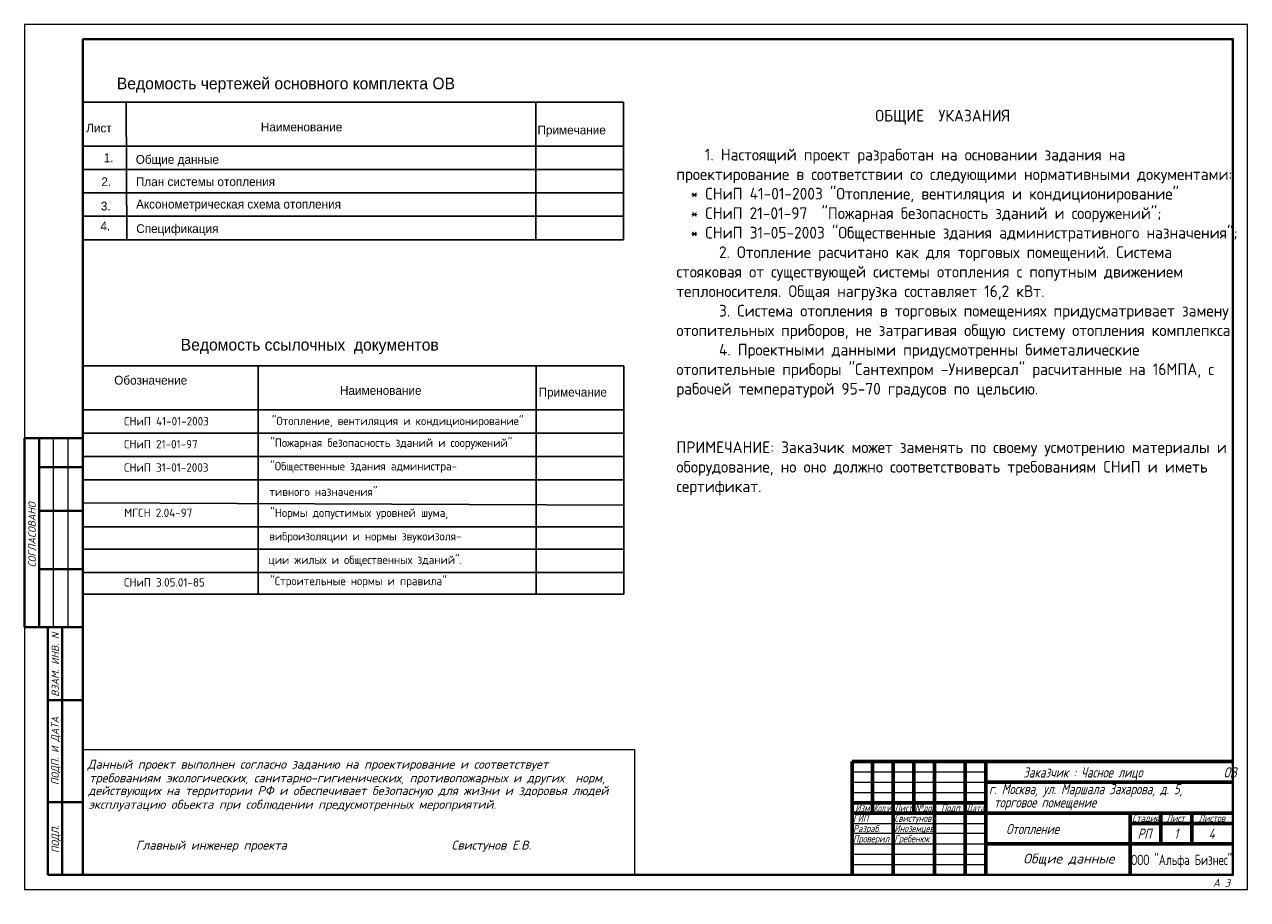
# Model space of a CAD drawing. Header units: millimetres. Extents: x 29132 to 328098784, y -63173 to 174059495.
# Tile 8 of 16: x 29132 to 33132, y 38831 to 41693. Entities that reach past the tile are written whole.
import ezdxf
from ezdxf.enums import TextEntityAlignment as Align

# ---------------------------------------------------------------- set-up
doc = ezdxf.new("R2010")
doc.units = ezdxf.units.MM
doc.linetypes.add('K5LT_BASIC', pattern=[0])
doc.linetypes.add('K5LT_THIN', pattern=[0])
doc.layers.get('0').update_dxf_attribs({"color": 1, "lineweight": 5})
doc.layers.add('format', color=7, linetype='Continuous')
doc.layers.add('ШТАМП', color=250, linetype='Continuous', lineweight=18)
doc.styles.add('KTEXTSTYLE', font='GOST_AU.SHX', dxfattribs={"width": 0.96, "height": 5})
doc.styles.add('ГОСТ', font='isocpeui.ttf', dxfattribs={"height": 4})

msp = doc.modelspace()

# ---------------------------------------------------------------- linework, layer by layer
at = {"color": 0, "ltscale": 20}
for p, q in [((29325, 39321.8), (31128, 39321.8)), ((31128, 39321.8), (31128, 38911.6))]:
    msp.add_line(p, q, dxfattribs=at)
at = {"color": 7, "linetype": 'K5LT_BASIC', "lineweight": 60}
for p, q in [((31839.1, 39282), (33084.9, 39282)), ((31839.1, 38911.6), (31839.1, 39282)), ((31906.4, 39248.3), (31906.4, 39282)), ((31973.8, 38911.6), (31973.8, 39282)), ((32041.1, 39248.3), (32041.1, 39282)), ((32108.4, 38911.6), (32108.4, 39282)), ((32209.5, 38911.6), (32209.5, 39282)), ((32276.8, 38911.6), (32276.8, 39282)), ((31906.4, 39214.7), (31906.4, 39248.3)), ((32041.1, 39214.7), (32041.1, 39248.3)), ((31906.4, 39181), (31906.4, 39214.7)), ((32041.1, 39181), (32041.1, 39214.7)), ((32276.8, 39214.7), (32748.2, 39214.7)), ((32748.2, 39214.7), (33084.9, 39214.7)), ((31906.4, 39147.3), (31906.4, 39181)), ((32041.1, 39147.3), (32041.1, 39181)), ((31839.1, 39147.3), (31973.8, 39147.3)), ((31906.4, 39113.6), (31906.4, 39147.3)), ((31973.8, 39147.3), (32108.4, 39147.3)), ((32041.1, 39113.6), (32041.1, 39147.3)), ((32108.4, 39147.3), (32209.5, 39147.3)), ((32209.5, 39147.3), (32276.8, 39147.3)), ((31839.1, 39113.6), (31973.8, 39113.6)), ((31973.8, 39113.6), (32108.4, 39113.6)), ((32108.4, 39113.6), (32209.5, 39113.6)), ((32209.5, 39113.6), (32276.8, 39113.6)), ((32276.8, 39113.6), (32748.2, 39113.6)), ((32748.2, 39113.6), (33084.9, 39113.6)), ((32748.2, 39012.6), (32748.2, 39113.6)), ((32849.2, 39012.6), (32849.2, 39113.6)), ((32950.2, 39012.6), (32950.2, 39113.6)), ((32748.2, 39080), (32849.2, 39080)), ((32849.2, 39080), (32950.2, 39080)), ((32950.2, 39080), (33084.9, 39080)), ((32276.8, 39012.6), (32748.2, 39012.6)), ((32748.2, 38911.6), (32748.2, 39012.6)), ((32748.2, 39012.6), (33084.9, 39012.6))]:
    msp.add_line(p, q, dxfattribs=at)
at = {"color": 7, "linetype": 'K5LT_THIN', "lineweight": 18}
for p, q in [((31839.1, 39248.3), (32276.8, 39248.3)), ((31839.1, 39214.7), (32276.8, 39214.7)), ((31839.1, 39181), (32276.8, 39181)), ((31839.1, 39080), (32276.8, 39080)), ((31839.1, 39047.5), (32276.8, 39047.5)), ((31839.1, 39012.6), (32276.8, 39012.6)), ((31839.1, 38979), (32276.8, 38979)), ((31839.1, 38945.3), (32276.8, 38945.3))]:
    msp.add_line(p, q, dxfattribs=at)
at = {"layer": 'format', "color": 7}
for p, q in [((31091.6, 41438.4), (29322.8, 41438.4)), ((29465.3, 41438.4), (29467.2, 40988.7)), ((30804.6, 41438.4), (30804.9, 40988.7)), ((31091.6, 41438.4), (31091.6, 40988.7)), ((31091.6, 41294.9), (29322.8, 41294.9)), ((31091.6, 41218.3), (29322.8, 41218.3)), ((31091.6, 41141.8), (29322.8, 41141.8)), ((31091.6, 41065.3), (29322.8, 41065.3)), ((31091.6, 40988.7), (29322.8, 40988.7))]:
    msp.add_line(p, q, dxfattribs=at)
at = {"layer": 'format', "color": 0}
for p, q in [((31091.4, 40576.2), (29322.5, 40576.2)), ((29896.5, 40576.2), (29896.5, 39830)), ((30805.8, 40576.2), (30805.8, 39830)), ((31092.4, 40575.2), (31092.4, 39830)), ((31092.4, 40432.7), (29322.5, 40432.7)), ((31092.4, 40356.1), (29322.5, 40356.1)), ((31092.4, 40279.6), (29322.5, 40279.6)), ((31092.4, 40203.1), (29322.5, 40203.1)), ((29322.5, 40127.8), (31092.4, 40120.3)), ((31092.4, 40050), (29322.5, 40050)), ((31092.4, 39976.5), (29322.8, 39976.5)), ((29322.8, 39899.9), (31092.4, 39899.9)), ((29322.8, 39830), (31092.4, 39830))]:
    msp.add_line(p, q, dxfattribs=at)
msp.add_arc((31091.4, 40575.2), 0.957, 0, 90, dxfattribs=at)
at = {"layer": 'ШТАМП', "color": 0, "lineweight": 40}
msp.add_line((29323, 40688.9), (29323, 40216.4), dxfattribs=at)
at = {"layer": 'ШТАМП', "color": 7, "lineweight": 40}
for p, q in [((29132.5, 39722.1), (29132.5, 40339.2)), ((29133.4, 40340.2), (29323, 40340.2)), ((29180.1, 40245), (29180.1, 40340.2)), ((29180.1, 39721.1), (29180.1, 40245)), ((29180.1, 40245), (29323, 40245)), ((29180.1, 40102.1), (29323, 40102.1)), ((29180.1, 39911.6), (29323, 39911.6)), ((29133.4, 39721.1), (29323, 39721.1)), ((29208.7, 38911.6), (29208.7, 39721.1)), ((29256.3, 38911.6), (29256.3, 39721.1)), ((29208.7, 39483.1), (29323, 39483.1)), ((29208.7, 39149.7), (29323, 39149.7)), ((29208.7, 38911.6), (29323, 38911.6))]:
    msp.add_line(p, q, dxfattribs=at)
at = {"layer": 'ШТАМП', "color": 7}
for p, q in [((29227.7, 40245), (29227.7, 40340.2)), ((29275.3, 40245), (29275.3, 40340.2)), ((29323, 40292.6), (29323, 38911.6)), ((29227.7, 39721.1), (29227.7, 40245)), ((29275.3, 39721.1), (29275.3, 40245))]:
    msp.add_line(p, q, dxfattribs=at)
msp.add_lwpolyline([(29132.5, 41692.6), (29132.5, 38864), (33132.5, 38864), (33132.5, 41692.6)], close=True, dxfattribs=at)
at = {"layer": 'ШТАМП', "color": 7, "lineweight": 40}
msp.add_lwpolyline([(29323, 41645), (29323, 38911.6), (33084.9, 38911.6), (33084.9, 41645)], close=True, dxfattribs=at)
for centre, start, end in [((29133.4, 40339.2), 90, 180), ((29133.4, 39722.1), 180, 270)]:
    msp.add_arc(centre, 0.952, start, end, dxfattribs=at)

# ---------------------------------------------------------------- texts
at = {"color": 0, "attachment_point": 1}
for s, insert, char_height, width in [('{\\fGOST type B|b0|i0|c204|p34;СНиП\\fGOST type B|b0|i0|c0|p34; 41-01-2003}', (29458.2, 40408.8), 27.596, 431.945), ('{\\fGOST type B|b0|i0|c0|p34;"\\fGOST type B|b0|i0|c204|p34;Отопление\\fGOST type B|b0|i0|c0|p34;, \\fGOST type B|b0|i0|c204|p34;вентиляция\\fGOST type B|b0|i0|c0|p34; \\fGOST type B|b0|i0|c204|p34;и\\fGOST type B|b0|i0|c0|p34; \\fGOST type B|b0|i0|c204|p34;кондиционирование\\fGOST type B|b0|i0|c0|p34;"}', (29941.5, 40409.9), 27.5961, 943.406), ('{\\fGOST type B|b0|i0|c204|p34;СНиП\\fGOST type B|b0|i0|c0|p34; 21-01-97}', (29458.2, 40333.9), 27.596, 429.973), ('{\\fGOST type B|b0|i0|c0|p34;"\\fGOST type B|b0|i0|c204|p34;Пожарная\\fGOST type B|b0|i0|c0|p34; \\fGOST type B|b0|i0|c204|p34;безопасность\\fGOST type B|b0|i0|c0|p34; \\fGOST type B|b0|i0|c204|p34;зданий\\fGOST type B|b0|i0|c0|p34; \\fGOST type B|b0|i0|c204|p34;и\\fGOST type B|b0|i0|c0|p34; \\fGOST type B|b0|i0|c204|p34;сооружений\\fGOST type B|b0|i0|c0|p34;"}', (29936.1, 40338.5), 27.5961, 847.069), ('{\\fGOST type B|b0|i0|c204|p34;СНиП\\fGOST type B|b0|i0|c0|p34; 31-01-2003}', (29458.2, 40257.4), 27.596, 429.973), ('{\\fGOST type B|b0|i0|c0|p34;"\\fGOST type B|b0|i0|c204|p34;Общественные\\fGOST type B|b0|i0|c0|p34; \\fGOST type B|b0|i0|c204|p34;здания\\fGOST type B|b0|i0|c0|p34; \\fGOST type B|b0|i0|c204|p34;администра\\fGOST type B|b0|i0|c0|p34;-}', (29936.1, 40262), 27.5961, 847.069), ('{\\fGOST type B|b0|i0|c204|p34;тивного\\fGOST type B|b0|i0|c0|p34; \\fGOST type B|b0|i0|c204|p34;назначения\\fGOST type B|b0|i0|c0|p34;"}', (29933.6, 40178.3), 27.5961, 858.042), ('{\\fGOST type B|b0|i0|c204|p34;МГСН\\fGOST type B|b0|i0|c0|p34; 2.04-97}', (29458.9, 40109.5), 27.596, 483.195), ('{\\fGOST type B|b0|i0|c0|p34;"\\fGOST type B|b0|i0|c204|p34;Нормы\\fGOST type B|b0|i0|c0|p34; \\fGOST type B|b0|i0|c204|p34;допустимых\\fGOST type B|b0|i0|c0|p34; \\fGOST type B|b0|i0|c204|p34;уровней\\fGOST type B|b0|i0|c0|p34; \\fGOST type B|b0|i0|c204|p34;шума\\fGOST type B|b0|i0|c0|p34;,}', (29936.2, 40109.5), 27.5961, 853.685), ('{\\fGOST type B|b0|i0|c204|p34;виброизоляции\\fGOST type B|b0|i0|c0|p34; \\fGOST type B|b0|i0|c204|p34;и\\fGOST type B|b0|i0|c0|p34; \\fGOST type B|b0|i0|c204|p34;нормы\\fGOST type B|b0|i0|c0|p34; \\fGOST type B|b0|i0|c204|p34;звукоизоля\\fGOST type B|b0|i0|c0|p34;-}', (29932.7, 40032.8), 27.5961, 824.886), ('{\\fGOST type B|b0|i0|c204|p34;ции\\fGOST type B|b0|i0|c0|p34; \\fGOST type B|b0|i0|c204|p34;жилых\\fGOST type B|b0|i0|c0|p34; \\fGOST type B|b0|i0|c204|p34;и\\fGOST type B|b0|i0|c0|p34; \\fGOST type B|b0|i0|c204|p34;общественных\\fGOST type B|b0|i0|c0|p34; \\fGOST type B|b0|i0|c204|p34;зданий\\fGOST type B|b0|i0|c0|p34;".}', (29930.4, 39955.7), 27.5961, 912.567), ('{\\fGOST type B|b0|i0|c204|p34;СНиП\\fGOST type B|b0|i0|c0|p34; 3.05.01-85}', (29458.2, 39881.8), 27.596, 429.973), ('{\\fGOST type B|b0|i0|c0|p34;"\\fGOST type B|b0|i0|c204|p34;Строительные\\fGOST type B|b0|i0|c0|p34; \\fGOST type B|b0|i0|c204|p34;нормы\\fGOST type B|b0|i0|c0|p34; \\fGOST type B|b0|i0|c204|p34;и\\fGOST type B|b0|i0|c0|p34; \\fGOST type B|b0|i0|c204|p34;правила\\fGOST type B|b0|i0|c0|p34;"}', (29936.1, 39886.4), 27.5961, 847.069)]:
    msp.add_mtext(s, dxfattribs=dict(at, insert=insert, char_height=char_height, width=width))
at = {"color": 7, "char_height": 16.835, "attachment_point": 1, "style": 'KTEXTSTYLE'}
for s, insert in [('{\\fGOST type A|b0|i0|c204|p34;\\H2x;\\Q15;Заказчик\\fGOST type A|b0|i0|c0|p34; : \\fGOST type A|b0|i0|c204|p34;Часное лицо                ОВ}', (32398.7, 39263.6)), ('{\\fGOST type A|b0|i0|c204|p34;\\H2x;\\Q15;г. Москва\\fGOST type A|b0|i0|c0|p34;, \\fGOST type A|b0|i0|c204|p34;ул\\fGOST type A|b0|i0|c0|p34;. \\fGOST type A|b0|i0|c204|p34;Маршала\\fGOST type A|b0|i0|c0|p34; \\fGOST type A|b0|i0|c204|p34;Захарова\\fGOST type A|b0|i0|c0|p34;, \\fGOST type A|b0|i0|c204|p34;д\\fGOST type A|b0|i0|c0|p34;. 5, }', (32286.9, 39209)), ('{\\fGOST type A|b0|i0|c204|p34;\\H1.4x;\\Q15;Изм\\fGOST type A|b0|i0|c0|p34;.}', (31849.6, 39142.2)), ('{\\fGOST type A|b0|i0|c204|p34;\\H1.4x;\\Q15;\\W0.73;Кол\\fGOST type A|b0|i0|c0|p34;.\\fGOST type A|b0|i0|c204|p34;уч\\Fgost_au|c204;.}', (31910.3, 39142.1)), ('{\\fGOST type A|b0|i0|c204|p34;\\H1.4x;\\Q15;\\W0.85;Лист}', (31977.5, 39142.1)), ('{\\fGOST type A|b0|i0|c204|p34;\\H1.4x;\\Q15;\\W0.84;№док\\fGOST type A|b0|i0|c0|p34;.}', (32044.9, 39142.1)), ('{\\fGOST type A|b0|i0|c204|p34;\\H1.4x;\\Q15;Подп\\Fgost_au|c204;.}', (32130.4, 39142.2)), ('{\\fGOST type A|b0|i0|c204|p34;\\H1.4x;\\Q15;\\W0.85;Дата}', (32213.2, 39142.1)), ('{\\fGOST type A|b0|i0|c0|p34;\\H2x;\\Q15; \\fGOST type A|b0|i0|c204|p34;торговое помещение}', (32286.9, 39165.5)), ('{\\fGOST type A|b0|i0|c204|p34;\\H1.4x;\\Q15;ГИП}', (31842.4, 39108.4)), ('{\\fGOST type A|b0|i0|c204|p34;\\H1.4x;\\Q15;\\W0.95;Свистунов}', (31977.1, 39108.4)), ('{\\fGOST type A|b0|i0|c204|p34;\\H1.4x;\\Q15;Стадия}', (32755.6, 39108.6)), ('{\\fGOST type A|b0|i0|c204|p34;\\H1.4x;\\Q15;Лист}', (32867.3, 39108.6)), ('{\\fGOST type A|b0|i0|c204|p34;\\H1.4x;\\Q15;Листов}', (32972.7, 39108.6)), ('{\\fGOST type A|b0|i0|c204|p34;\\H1.4x;\\Q15;Разраб\\fGOST type A|b0|i0|c0|p34;.}', (31842.4, 39074.8)), ('{\\fGOST type A|b0|i0|c204|p34;\\H1.4x;\\Q15;Проверил}', (31842.4, 39041.7)), ('{\\fGOST type A|b0|i0|c204|p34;\\H1.4x;\\Q15;\\W0.95;Иноземцев}', (31977.1, 39074.8)), ('{\\fGOST type A|b0|i0|c204|p34;\\H1.4x;\\Q15;Гребенюк}', (31977.1, 39041.7)), ('{\\fGOST type A|b0|i0|c204|p34;\\H2x;\\Q15;Отопление}', (32343, 39078.4)), ('{\\fGOST type A|b0|i0|c204|p34;\\H2x;\\Q15;РП}', (32773.1, 39062.9)), ('{\\fGOST type A|b0|i0|c204|p34;\\H2x;\\Q15;1}', (32892.3, 39062.9)), ('{\\fGOST type A|b0|i0|c204|p34;\\H2x;\\Q15;4}', (33005.3, 39062.9)), ('{\\fGOST type A|b0|i0|c204|p34;\\H2x;\\W0.94;ООО\\fGOST type A|b0|i0|c0|p34; "\\fGOST type A|b0|i0|c204|p34;Альфа\\fGOST type A|b0|i0|c0|p34; \\fGOST type A|b0|i0|c204|p34;Бизнес\\fGOST type A|b0|i0|c0|p34;"}', (32751.7, 38977.4))]:
    msp.add_mtext(s, dxfattribs=dict(at, insert=insert))
at = {"layer": 'format', "color": 7}
for s, height, p in [('Ведомость чертежей основного комплекта ОВ', 38.267, (29434.7, 41480.6)), ('Лист', 28.7, (29334.4, 41339.7)), ('Наименование', 28.7, (29905.6, 41343)), ('Примечание', 28.7, (30810.3, 41333.1)), ('1.', 28.7, (29391.7, 41242.2)), ('Общие данные', 28.7, (29496.6, 41236.8)), ('2.', 28.7, (29384, 41163.9)), ('План системы отопления', 28.7, (29497.1, 41164)), ('3.', 28.7, (29382.3, 41084.2)), ('Аксонометрическая схема отопления ', 28.7, (29497.7, 41090.6)), ('4.', 28.7, (29381, 41018.7)), ('Спецификация', 28.7, (29498.1, 41010.5))]:
    msp.add_text(s, height=height, dxfattribs=at).set_placement(p)
at = {"layer": 'format', "color": 0}
for s, height, p in [('Ведомость ссылочных  документов', 38.267, (29643.6, 40626.1)), ('Обозначение', 28.7, (29426.1, 40514.8)), ('Наименование', 28.7, (30164.5, 40481.3)), ('Примечание', 28.7, (30814, 40475.7))]:
    msp.add_text(s, height=height, dxfattribs=at).set_placement(p)
at = {"layer": 'format', "color": 7, "insert": (31264.5, 41413.5), "char_height": 38.26659, "width": 1820.383, "attachment_point": 1}
msp.add_mtext('\\pt1263;{\\fGOST type B|b0|i0|c0|p34;                            \\fGOST type B|b0|i0|c204|p34;ОБЩИЕ\\fGOST type B|b0|i0|c0|p34;  \\fGOST type B|b0|i0|c204|p34;УКАЗАНИЯ\\fGOST type B|b0|i0|c0|p34;\\P\\ptz;\\P    1. \\fGOST type B|b0|i0|c204|p34;Настоящий\\fGOST type B|b0|i0|c0|p34; \\fGOST type B|b0|i0|c204|p34;проект\\fGOST type B|b0|i0|c0|p34; \\fGOST type B|b0|i0|c204|p34;разработан\\fGOST type B|b0|i0|c0|p34; \\fGOST type B|b0|i0|c204|p34;на\\fGOST type B|b0|i0|c0|p34; \\fGOST type B|b0|i0|c204|p34;основании\\fGOST type B|b0|i0|c0|p34; \\fGOST type B|b0|i0|c204|p34;задания\\fGOST type B|b0|i0|c0|p34; \\fGOST type B|b0|i0|c204|p34;на\\fGOST type B|b0|i0|c0|p34; \\fGOST type B|b0|i0|c204|p34;проектирование\\fGOST type B|b0|i0|c0|p34; \\fGOST type B|b0|i0|c204|p34;в\\fGOST type B|b0|i0|c0|p34; \\fGOST type B|b0|i0|c204|p34;соответствии\\fGOST type B|b0|i0|c0|p34; \\fGOST type B|b0|i0|c204|p34;со\\fGOST type B|b0|i0|c0|p34; \\fGOST type B|b0|i0|c204|p34;следующими\\fGOST type B|b0|i0|c0|p34; \\fGOST type B|b0|i0|c204|p34;нормативными\\fGOST type B|b0|i0|c0|p34; \\fGOST type B|b0|i0|c204|p34;документами\\fGOST type B|b0|i0|c0|p34;:\\P  * \\fGOST type B|b0|i0|c204|p34;СНиП\\fGOST type B|b0|i0|c0|p34; 41-01-2003 "\\fGOST type B|b0|i0|c204|p34;Отопление\\fGOST type B|b0|i0|c0|p34;, \\fGOST type B|b0|i0|c204|p34;вентиляция\\fGOST type B|b0|i0|c0|p34; \\fGOST type B|b0|i0|c204|p34;и\\fGOST type B|b0|i0|c0|p34; \\fGOST type B|b0|i0|c204|p34;кондиционирование\\fGOST type B|b0|i0|c0|p34;"\\P  * \\fGOST type B|b0|i0|c204|p34;СНиП\\fGOST type B|b0|i0|c0|p34; 21-01-97  "\\fGOST type B|b0|i0|c204|p34;Пожарная\\fGOST type B|b0|i0|c0|p34; \\fGOST type B|b0|i0|c204|p34;безопасность\\fGOST type B|b0|i0|c0|p34; \\fGOST type B|b0|i0|c204|p34;зданий\\fGOST type B|b0|i0|c0|p34; \\fGOST type B|b0|i0|c204|p34;и\\fGOST type B|b0|i0|c0|p34; \\fGOST type B|b0|i0|c204|p34;сооружений\\fGOST type B|b0|i0|c0|p34;"; \\P  * \\fGOST type B|b0|i0|c204|p34;СНиП\\fGOST type B|b0|i0|c0|p34; 31-05-2003 "\\fGOST type B|b0|i0|c204|p34;Общественные\\fGOST type B|b0|i0|c0|p34; \\fGOST type B|b0|i0|c204|p34;здания\\fGOST type B|b0|i0|c0|p34; \\fGOST type B|b0|i0|c204|p34;административного\\fGOST type B|b0|i0|c0|p34; \\fGOST type B|b0|i0|c204|p34;назначения\\fGOST type B|b0|i0|c0|p34;";\\P      2. \\fGOST type B|b0|i0|c204|p34;Отопление\\fGOST type B|b0|i0|c0|p34; \\fGOST type B|b0|i0|c204|p34;расчитано\\fGOST type B|b0|i0|c0|p34; \\fGOST type B|b0|i0|c204|p34;как\\fGOST type B|b0|i0|c0|p34; \\fGOST type B|b0|i0|c204|p34;для\\fGOST type B|b0|i0|c0|p34; \\fGOST type B|b0|i0|c204|p34;торговых\\fGOST type B|b0|i0|c0|p34; \\fGOST type B|b0|i0|c204|p34;помещений\\fGOST type B|b0|i0|c0|p34;. \\fGOST type B|b0|i0|c204|p34;Система\\fGOST type B|b0|i0|c0|p34; \\fGOST type B|b0|i0|c204|p34;стояковая от существующей системы отопления\\fGOST type B|b0|i0|c0|p34; \\fGOST type B|b0|i0|c204|p34;с\\fGOST type B|b0|i0|c0|p34; \\fGOST type B|b0|i0|c204|p34;попутным\\fGOST type B|b0|i0|c0|p34; \\fGOST type B|b0|i0|c204|p34;движением\\fGOST type B|b0|i0|c0|p34; \\fGOST type B|b0|i0|c204|p34;теплоносителя\\fGOST type B|b0|i0|c0|p34;. \\fGOST type B|b0|i0|c204|p34;Общая\\fGOST type B|b0|i0|c0|p34; \\fGOST type B|b0|i0|c204|p34;нагрузка\\fGOST type B|b0|i0|c0|p34; \\fGOST type B|b0|i0|c204|p34;составляет\\fGOST type B|b0|i0|c0|p34; 16,2 \\fGOST type B|b0|i0|c204|p34;кВт\\fGOST type B|b0|i0|c0|p34;.\\P      3. \\fGOST type B|b0|i0|c204|p34;Система отопления в торговых помещениях придусматривает замену отопительных приборов, не затрагивая общую систему отопления комплепкса.\\P      4. Проектными данными придусмотренны биметалические отопительные приборы "Сантехпром -Универсал" расчитанные на 16МПА, с рабочей температурой 95-70 градусов по цельсию.\\P\\P\\P\\C1;ПРИМЕЧАНИЕ\\fGOST type B|b0|i0|c0|p34;: \\fGOST type B|b0|i0|c204|p34;Заказчик\\fGOST type B|b0|i0|c0|p34; \\fGOST type B|b0|i0|c204|p34;может\\fGOST type B|b0|i0|c0|p34; \\fGOST type B|b0|i0|c204|p34;заменять\\fGOST type B|b0|i0|c0|p34; \\fGOST type B|b0|i0|c204|p34;по\\fGOST type B|b0|i0|c0|p34; \\fGOST type B|b0|i0|c204|p34;своему\\fGOST type B|b0|i0|c0|p34; \\fGOST type B|b0|i0|c204|p34;усмотрению\\fGOST type B|b0|i0|c0|p34; \\fGOST type B|b0|i0|c204|p34;материалы\\fGOST type B|b0|i0|c0|p34; \\fGOST type B|b0|i0|c204|p34;и\\fGOST type B|b0|i0|c0|p34; \\fGOST type B|b0|i0|c204|p34;оборудование\\fGOST type B|b0|i0|c0|p34;, \\fGOST type B|b0|i0|c204|p34;но\\fGOST type B|b0|i0|c0|p34; \\fGOST type B|b0|i0|c204|p34;оно\\fGOST type B|b0|i0|c0|p34; \\fGOST type B|b0|i0|c204|p34;должно\\fGOST type B|b0|i0|c0|p34; \\fGOST type B|b0|i0|c204|p34;соответствовать\\fGOST type B|b0|i0|c0|p34; \\fGOST type B|b0|i0|c204|p34;требованиям\\fGOST type B|b0|i0|c0|p34; \\fGOST type B|b0|i0|c204|p34;СНиП\\fGOST type B|b0|i0|c0|p34; \\fGOST type B|b0|i0|c204|p34;и\\fGOST type B|b0|i0|c0|p34; \\fGOST type B|b0|i0|c204|p34;иметь\\fGOST type B|b0|i0|c0|p34; \\fGOST type B|b0|i0|c204|p34;сертификат\\fGOST type B|b0|i0|c0|p34;.}', dxfattribs=at)
at = {"layer": 'ШТАМП', "color": 7, "style": 'ГОСТ'}
for s, p in [('СОГЛАСОВАНО', (29157.4, 39917.3)), ('ВЗАМ. ИНВ. N', (29233.5, 39493.9)), ('ПОДП. И ДАТА', (29232.8, 39205.3)), ('ПОДЛ.', (29233.8, 38982.6))]:
    msp.add_text(s, height=23.94, rotation=90, dxfattribs=at).set_placement(p, align=Align.MIDDLE_LEFT)
at = {"layer": 'ШТАМП', "color": 0, "style": 'ГОСТ'}
for s, p in [('Данный проект выполнен согласно заданию на проектирование и соответствует', (29338.7, 39258.7)), ('требованиям экологических, санитарно-гигиенических, противопожарных и других  норм, ', (29344.3, 39214)), ('действующих на территории РФ и обеспечивает безопасную для жизни и здоровья людей', (29341.3, 39172.6)), ('эксплуатацию объекта при соблюдении предусмотренных мероприятий.', (29341.3, 39127.6)), ('Главный инженер проекта                             Свистунов Е.В. ', (29496.5, 38994.1))]:
    msp.add_text(s, height=29.158, dxfattribs=at).set_placement(p)
at = {"layer": 'ШТАМП', "color": 7, "style": 'ГОСТ'}
msp.add_text('Общие данные', height=32.398, dxfattribs=at).set_placement((32398.7, 38948.7))
msp.add_text('А 3', height=25.14, dxfattribs=at).set_placement((33047.6, 38885.6), align=Align.MIDDLE)

doc.saveas('drawing.dxf')
